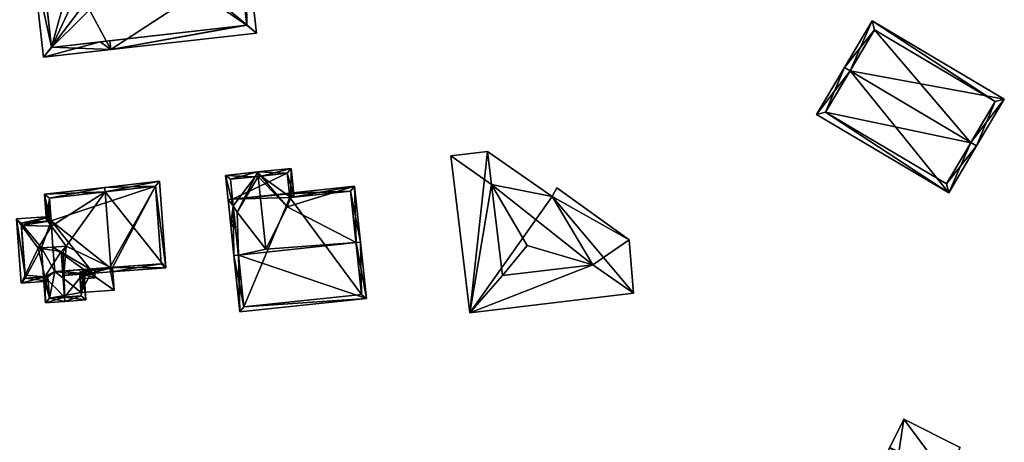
# Model space of a CAD drawing. Header units: inches. Extents: x 2523744 to 2528136, y 1148995 to 1152010.
# Tile 227 of 256: x 2527259 to 2527370, y 1151783 to 1151831. Entities that reach past the tile are written whole.
import ezdxf

# ---------------------------------------------------------------- set-up
doc = ezdxf.new("R2010")
doc.units = ezdxf.units.IN
doc.header["$MEASUREMENT"] = 0
doc.layers.add('Gebaeude Einzelhaus', color=10, linetype='Continuous')

msp = doc.modelspace()

# ---------------------------------------------------------------- meshes
at = {"layer": 'Gebaeude Einzelhaus'}
mesh = msp.add_polyface(dxfattribs=at)
corners = [(2527284.478, 1151830.052, 412.654), (2527284.334, 1151840.17, 412.203), (2527283.455, 1151839.045, 412.654), (2527285.589, 1151829.129, 412.203), (2527279.598, 1151834.105, 414.636), (2527262.458, 1151827.551, 412.655), (2527261.581, 1151826.4, 412.203), (2527269.143, 1151827.26, 412.203), (2527266.304, 1151832.595, 414.636), (2527261.435, 1151836.542, 412.654), (2527261.32, 1151837.554, 412.203), (2527260.326, 1151837.441, 412.203), (2527266.9, 1151838.188, 412.203), (2527266.919, 1151838.026, 412.275), (2527266.997, 1151837.283, 412.607), (2527266.997, 1151837.281, 412.607), (2527264.311, 1151834.211, 413.825), (2527267.966, 1151828.132, 412.635), (2527262.463, 1151827.506, 412.635), (2527267.968, 1151828.132, 412.635), (2527284.483, 1151830.01, 412.636), (2527283.453, 1151839.064, 412.646), (2527267.006, 1151837.195, 412.646), (2527262.458, 1151827.55, 412.655), (2527260.294, 1151846.58, 412.654), (2527259.183, 1151847.503, 412.203), (2527263.178, 1151844.185, 413.825), (2527268.001, 1151837.308, 412.203), (2527266.744, 1151848.361, 412.203), (2527265.793, 1151847.247, 412.636), (2527267.006, 1151837.195, 412.607), (2527269.03, 1151828.253, 412.203), (2527260.294, 1151846.581, 412.654), (2527266.919, 1151838.026, 412.604), (2527265.863, 1151847.255, 412.607), (2527260.289, 1151846.621, 412.636), (2527261.32, 1151837.554, 396.554), (2527262.463, 1151827.506, 396.554), (2527284.483, 1151830.01, 396.554), (2527283.453, 1151839.064, 396.554), (2527272.911, 1151837.866, 402.497), (2527267.006, 1151837.195, 402.497), (2527272.911, 1151837.866, 396.554), (2527266.919, 1151838.026, 402.497), (2527266.9, 1151838.188, 402.497), (2527267.006, 1151837.195, 396.554), (2527266.919, 1151838.026, 396.554), (2527266.9, 1151838.188, 396.554), (2527266.047, 1151845.643, 402.497), (2527265.863, 1151847.255, 396.554), (2527266.047, 1151845.643, 396.554), (2527260.289, 1151846.621, 396.554)]
mesh.append_faces([[corners[k] for k in face] for face in [(25, 35, 32), (34, 29, 28), (28, 29, 25), (25, 29, 35), (14, 30, 15), (14, 27, 30), (27, 34, 28), (14, 33, 27), (27, 33, 34), (31, 7, 19), (9, 11, 32), (32, 11, 25), (29, 24, 26), (29, 25, 24), (29, 28, 25), (19, 7, 31), (27, 15, 30), (27, 26, 15), (15, 26, 16), (27, 29, 26), (27, 28, 29), (26, 9, 16), (24, 11, 26), (26, 11, 9), (24, 25, 11), (23, 18, 6), (23, 11, 9), (23, 6, 11), (9, 11, 10), (1, 2, 21), (14, 22, 15), (13, 21, 14), (14, 21, 22), (13, 12, 21), (21, 12, 1), (0, 3, 20), (7, 20, 3), (7, 19, 20), (7, 17, 19), (7, 6, 17), (17, 6, 18), (2, 1, 0), (0, 1, 3), (5, 11, 6), (5, 9, 11), (5, 16, 9), (5, 8, 16), (4, 15, 8), (8, 15, 16), (4, 14, 15), (4, 13, 14), (2, 12, 4), (4, 12, 13), (2, 1, 12), (9, 10, 11), (5, 7, 8), (8, 7, 4), (4, 7, 0), (0, 7, 3), (5, 6, 7), (0, 2, 4), (3, 1, 0), (0, 1, 2)]], dxfattribs={"color": 13})
mesh.append_faces([[corners[k] for k in face] for face in [(50, 51, 49), (47, 36, 50), (50, 36, 51), (32, 10, 9), (32, 51, 10), (10, 51, 36), (32, 35, 51), (29, 34, 35), (35, 34, 51), (51, 34, 49), (49, 48, 50), (48, 12, 44), (12, 33, 13), (49, 34, 48), (48, 34, 12), (12, 34, 33), (14, 13, 33), (45, 36, 46), (46, 36, 47), (42, 37, 45), (45, 37, 36), (42, 38, 37), (42, 39, 38), (30, 15, 22), (30, 13, 15), (15, 13, 14), (30, 41, 13), (13, 41, 43), (13, 43, 12), (12, 43, 44), (40, 39, 42), (40, 21, 39), (40, 30, 21), (21, 30, 22), (40, 41, 30), (21, 2, 39), (2, 0, 39), (39, 0, 38), (0, 20, 38), (19, 38, 20), (17, 37, 19), (19, 37, 38), (17, 18, 37), (9, 37, 23), (23, 37, 18), (10, 36, 9), (9, 36, 37)]], dxfattribs={"color": 41})
mesh = msp.add_polyface(dxfattribs=at)
corners = [(2527366.145, 1151816.794, 410.96), (2527363.639, 1151811.099, 408.048), (2527366.79, 1151816.411, 410.96), (2527352.526, 1151824.87, 410.96), (2527348.73, 1151819.939, 408.048), (2527351.881, 1151825.253, 410.96), (2527369.911, 1151821.676, 408.048), (2527355.003, 1151830.518, 408.048), (2527349.758, 1151820.201, 408.401), (2527363.376, 1151812.126, 408.401), (2527368.884, 1151821.414, 408.404), (2527366.118, 1151816.748, 410.935), (2527355.265, 1151829.49, 408.405), (2527366.118, 1151816.748, 393.24), (2527368.884, 1151821.414, 393.24), (2527355.265, 1151829.49, 393.24), (2527349.758, 1151820.201, 393.24), (2527363.376, 1151812.126, 393.24)]
mesh.append_faces([[corners[k] for k in face] for face in [(3, 8, 5), (12, 3, 5), (10, 12, 7), (7, 12, 5), (6, 10, 7), (0, 10, 2), (2, 9, 11), (11, 0, 2), (2, 10, 6), (8, 9, 1), (1, 9, 2), (5, 8, 4), (4, 8, 1), (3, 7, 5), (2, 6, 0), (0, 6, 3), (3, 6, 7), (4, 3, 5), (4, 1, 3), (3, 1, 0), (0, 1, 2)]], dxfattribs={"color": 13})
mesh.append_faces([[corners[k] for k in face] for face in [(13, 15, 14), (13, 16, 15), (13, 17, 16), (9, 17, 13), (9, 13, 11), (16, 17, 8), (8, 17, 9), (15, 16, 3), (3, 16, 8), (12, 15, 3), (14, 15, 10), (10, 15, 12), (13, 14, 10), (0, 13, 10), (11, 13, 0)]], dxfattribs={"color": 41})
mesh = msp.add_polyface(dxfattribs=at)
corners = [(2527319.458, 1151811.67, 409.203), (2527318.915, 1151810.71, 409.211), (2527327.594, 1151805.81, 409.203), (2527311.649, 1151815.763, 409.203), (2527312.095, 1151812.05, 410.198), (2527323.508, 1151802.991, 410.198), (2527307.499, 1151815.264, 409.203), (2527309.626, 1151797.559, 409.203), (2527313.33, 1151801.769, 410.198), (2527328.104, 1151799.779, 409.203), (2527316.105, 1151805.16, 410.64), (2527307.499, 1151815.264, 394.406), (2527311.649, 1151815.763, 394.406), (2527309.626, 1151797.559, 394.406), (2527328.104, 1151799.779, 394.406), (2527327.594, 1151805.81, 394.406), (2527319.458, 1151811.67, 394.406), (2527318.915, 1151810.71, 394.406)]
mesh.append_faces([[corners[k] for k in face] for face in [(8, 5, 10), (4, 8, 10), (5, 4, 10), (9, 2, 5), (7, 5, 8), (7, 9, 5), (6, 7, 4), (4, 7, 8), (3, 6, 4), (1, 4, 5), (2, 1, 5), (1, 3, 4), (0, 1, 2)]], dxfattribs={"color": 13})
mesh.append_faces([[corners[k] for k in face] for face in [(14, 17, 15), (15, 17, 16), (14, 13, 17), (17, 13, 12), (12, 13, 11), (3, 17, 12), (3, 1, 17), (1, 0, 17), (17, 0, 16), (0, 2, 16), (16, 2, 15), (2, 9, 15), (15, 9, 14), (9, 7, 14), (14, 7, 13), (7, 6, 13), (13, 6, 11), (6, 3, 11), (11, 3, 12)]], dxfattribs={"color": 41})
mesh = msp.add_polyface(dxfattribs=at)
corners = [(2527282.952, 1151809.651, 405.624), (2527282.873, 1151810.4, 405.307), (2527282.376, 1151810.348, 405.307), (2527283.042, 1151804.037, 407.972), (2527283.539, 1151804.089, 407.972), (2527283.399, 1151808.929, 405.945), (2527286.627, 1151804.744, 407.835), (2527296.807, 1151805.49, 407.972), (2527289.442, 1151810.59, 405.517), (2527289.29, 1151811.077, 405.307), (2527289.298, 1151811.005, 405.337), (2527296.638, 1151811.852, 405.307), (2527289.34, 1151810.579, 405.517), (2527289.04, 1151809.525, 405.944), (2527297.303, 1151805.542, 407.972), (2527283.71, 1151797.698, 405.659), (2527297.972, 1151799.203, 405.659), (2527296.193, 1151811.303, 405.517), (2527284.155, 1151798.248, 405.841), (2527297.423, 1151799.648, 405.84), (2527285.759, 1151812.962, 407.732), (2527285.436, 1151812.928, 407.517), (2527285.707, 1151813.46, 407.726), (2527282.675, 1151807.51, 405.386), (2527283.224, 1151807.072, 405.724), (2527283.092, 1151808.328, 405.708), (2527282.088, 1151813.078, 405.03), (2527286.098, 1151812.998, 407.517), (2527289.837, 1151810.632, 405.236), (2527289.497, 1151813.859, 405.03), (2527283.173, 1151807.563, 405.386), (2527289.298, 1151811.005, 405.561), (2527289.052, 1151813.31, 405.416), (2527289.34, 1151810.579, 405.59), (2527282.638, 1151812.633, 405.433), (2527282.873, 1151810.4, 393.357), (2527284.155, 1151798.248, 393.357), (2527297.423, 1151799.648, 393.357), (2527296.193, 1151811.303, 393.357), (2527289.34, 1151810.579, 393.357), (2527289.298, 1151811.005, 393.357), (2527289.29, 1151811.077, 393.357), (2527289.052, 1151813.31, 393.357), (2527282.638, 1151812.633, 393.357)]
mesh.append_faces([[corners[k] for k in face] for face in [(20, 21, 22), (20, 22, 27), (34, 22, 21), (0, 26, 34), (34, 26, 22), (25, 23, 0), (0, 23, 26), (28, 32, 29), (29, 32, 22), (22, 32, 27), (33, 31, 8), (8, 31, 28), (28, 31, 32), (23, 25, 24), (23, 24, 30), (8, 27, 13), (8, 29, 27), (27, 29, 22), (8, 28, 29), (20, 27, 22), (20, 13, 27), (20, 6, 13), (21, 0, 5), (0, 23, 25), (21, 26, 0), (0, 26, 23), (21, 22, 26), (23, 24, 25), (21, 20, 22), (21, 5, 20), (20, 5, 6), (10, 8, 12), (10, 17, 8), (16, 19, 14), (14, 19, 7), (4, 18, 3), (3, 18, 15), (15, 18, 16), (16, 18, 19), (2, 0, 3), (3, 0, 4), (2, 1, 0), (9, 17, 10), (17, 14, 7), (9, 11, 17), (17, 11, 14), (4, 16, 7), (7, 16, 14), (3, 15, 4), (4, 15, 16), (11, 7, 14), (11, 13, 7), (7, 13, 6), (11, 8, 13), (8, 10, 12), (11, 9, 8), (8, 9, 10), (4, 7, 6), (5, 4, 6), (4, 5, 0), (0, 3, 4), (0, 2, 3), (0, 1, 2)]], dxfattribs={"color": 13})
mesh.append_faces([[corners[k] for k in face] for face in [(41, 35, 42), (42, 35, 43), (35, 1, 43), (43, 1, 34), (34, 1, 0), (27, 21, 20), (27, 34, 21), (27, 32, 34), (34, 32, 43), (43, 32, 42), (31, 9, 32), (32, 9, 42), (42, 9, 41), (31, 10, 9), (33, 12, 31), (31, 12, 10), (8, 12, 33), (36, 39, 37), (37, 39, 38), (36, 35, 39), (39, 35, 40), (40, 35, 41), (12, 39, 10), (10, 39, 40), (10, 40, 9), (9, 40, 41), (8, 39, 12), (17, 38, 8), (8, 38, 39), (7, 37, 17), (17, 37, 38), (7, 19, 37), (19, 18, 37), (37, 18, 36), (0, 36, 4), (4, 36, 18), (0, 35, 36), (0, 1, 35)]], dxfattribs={"color": 41})
mesh = msp.add_polyface(dxfattribs=at)
corners = [(2527268.527, 1151811.224, 408.355), (2527275.35, 1151802.626, 404.152), (2527274.64, 1151812.414, 404.152), (2527269.148, 1151802.675, 408.355), (2527269.184, 1151802.179, 408.355), (2527268.491, 1151811.723, 408.355), (2527263.915, 1151801.797, 405.108), (2527264.101, 1151805.091, 405.369), (2527263.878, 1151802.295, 405.108), (2527261.69, 1151810.959, 404.152), (2527262.453, 1151807.348, 404.459), (2527262.043, 1151807.911, 404.233), (2527261.912, 1151807.901, 404.152), (2527262.132, 1151807.788, 404.282), (2527263.732, 1151804.319, 405.108), (2527274.815, 1151803.089, 404.492), (2527274.179, 1151811.859, 404.492), (2527269.028, 1151802.666, 408.281), (2527262.224, 1151810.516, 404.46), (2527266.833, 1151802.508, 404.342), (2527266.833, 1151802.508, 401.525), (2527269.356, 1151802.69, 401.525), (2527274.815, 1151803.089, 396.207), (2527269.356, 1151802.69, 396.207), (2527265.536, 1151802.414, 404.397), (2527266.743, 1151802.501, 404.396), (2527274.179, 1151811.859, 396.207), (2527262.224, 1151810.516, 396.207), (2527262.411, 1151807.937, 404.233), (2527262.411, 1151807.937, 396.207), (2527266.106, 1151802.455, 396.207), (2527262.825, 1151802.219, 396.207), (2527262.625, 1151804.984, 396.207), (2527266.833, 1151802.508, 396.207), (2527269.028, 1151802.666, 396.207)]
mesh.append_faces([[corners[k] for k in face] for face in [(12, 18, 11), (11, 18, 13), (13, 18, 10), (18, 5, 0), (12, 9, 18), (18, 9, 5), (6, 17, 4), (4, 17, 3), (6, 8, 17), (1, 16, 2), (2, 16, 5), (5, 16, 0), (3, 15, 4), (4, 15, 1), (1, 15, 16), (8, 7, 14), (10, 9, 13), (13, 9, 11), (11, 9, 12), (7, 0, 10), (10, 0, 9), (9, 0, 5), (6, 3, 8), (8, 3, 7), (7, 3, 0), (6, 4, 3), (0, 2, 5), (4, 1, 3), (3, 1, 0), (0, 1, 2)]], dxfattribs={"color": 13})
mesh.append_faces([[corners[k] for k in face] for face in [(34, 26, 23), (23, 26, 22), (33, 29, 34), (34, 29, 26), (26, 29, 27), (30, 32, 33), (33, 32, 29), (30, 31, 32), (28, 27, 29), (10, 18, 28), (28, 18, 27), (18, 26, 27), (0, 16, 18), (18, 16, 26), (16, 15, 26), (26, 15, 22), (19, 17, 25), (25, 17, 24), (24, 17, 8), (19, 21, 17), (17, 21, 15), (15, 21, 22), (22, 21, 23), (19, 20, 21), (3, 17, 15)]], dxfattribs={"color": 41})
mesh = msp.add_polyface(dxfattribs=at)
corners = [(2527263.878, 1151802.295, 405.108), (2527263.732, 1151804.319, 405.108), (2527263.563, 1151804.497, 405.175), (2527263.935, 1151799.354, 405.175), (2527266.355, 1151799.029, 404.152), (2527263.971, 1151798.855, 405.175), (2527265.994, 1151801.931, 404.216), (2527266.143, 1151801.942, 404.152), (2527265.536, 1151802.414, 404.397), (2527261.704, 1151801.62, 404.216), (2527261.566, 1151801.61, 404.152), (2527261.778, 1151798.696, 404.152), (2527265.82, 1151799.491, 404.366), (2527265.645, 1151801.906, 404.366), (2527262.24, 1151799.231, 404.384), (2527262.065, 1151801.646, 404.385), (2527260.971, 1151804.864, 405.369), (2527259.483, 1151801.819, 404.342), (2527264.101, 1151805.091, 405.369), (2527259.046, 1151800.925, 404.041), (2527262.101, 1151801.147, 404.041), (2527262.065, 1151801.646, 404.216), (2527265.681, 1151801.408, 404.041), (2527267.405, 1151801.533, 404.041), (2527265.645, 1151801.906, 404.216), (2527266.844, 1151802.353, 404.342), (2527266.743, 1151802.501, 404.396), (2527258.521, 1151808.156, 404.041), (2527259.077, 1151807.409, 404.342), (2527267.332, 1151802.544, 404.041), (2527266.833, 1151802.508, 404.342), (2527262.453, 1151807.348, 404.459), (2527262.411, 1151807.937, 404.233), (2527262.375, 1151808.436, 404.041), (2527259.509, 1151801.46, 404.216), (2527266.87, 1151801.995, 404.216), (2527259.056, 1151807.694, 404.233), (2527262.043, 1151807.911, 404.233), (2527262.065, 1151801.646, 396.207), (2527261.566, 1151801.61, 396.207), (2527262.24, 1151799.231, 396.207), (2527265.82, 1151799.491, 396.207), (2527265.794, 1151799.847, 401.525), (2527265.645, 1151801.906, 401.525), (2527265.794, 1151799.847, 396.207), (2527266.143, 1151801.942, 401.525), (2527262.825, 1151802.219, 396.207), (2527261.328, 1151804.89, 396.207), (2527262.625, 1151804.984, 396.207), (2527265.645, 1151801.906, 396.207), (2527266.106, 1151802.455, 396.207), (2527266.143, 1151801.942, 396.207), (2527266.87, 1151801.995, 401.525), (2527266.833, 1151802.508, 401.525), (2527259.056, 1151807.694, 396.207), (2527262.411, 1151807.937, 396.207), (2527259.509, 1151801.46, 396.207), (2527266.87, 1151801.995, 396.207), (2527266.833, 1151802.508, 396.207)]
mesh.append_faces([[corners[k] for k in face] for face in [(36, 28, 27), (37, 33, 32), (37, 36, 33), (33, 36, 27), (23, 25, 29), (29, 25, 30), (35, 22, 6), (6, 22, 24), (35, 23, 22), (35, 25, 23), (27, 17, 19), (27, 28, 17), (34, 19, 17), (9, 20, 34), (34, 20, 19), (9, 21, 20), (28, 33, 27), (28, 32, 33), (28, 31, 32), (28, 16, 31), (31, 16, 18), (25, 30, 26), (25, 29, 30), (25, 23, 29), (27, 17, 28), (28, 17, 16), (27, 19, 17), (6, 26, 8), (6, 25, 26), (6, 23, 25), (24, 22, 6), (6, 22, 23), (18, 2, 1), (9, 20, 21), (9, 19, 20), (9, 17, 19), (18, 16, 2), (2, 16, 9), (9, 16, 17), (15, 14, 9), (9, 14, 10), (10, 14, 11), (11, 14, 5), (5, 14, 3), (5, 12, 4), (4, 12, 7), (7, 12, 6), (6, 12, 13), (5, 3, 12), (9, 3, 2), (9, 11, 3), (3, 11, 5), (9, 10, 11), (0, 6, 8), (6, 4, 7), (0, 3, 6), (6, 3, 4), (4, 3, 5), (0, 2, 3), (0, 1, 2)]], dxfattribs={"color": 13})
mesh.append_faces([[corners[k] for k in face] for face in [(48, 47, 55), (55, 47, 54), (54, 47, 56), (56, 47, 39), (51, 50, 57), (57, 50, 58), (34, 10, 9), (34, 56, 10), (10, 56, 39), (17, 56, 34), (28, 54, 17), (17, 54, 56), (28, 36, 54), (54, 37, 55), (55, 37, 32), (54, 36, 37), (35, 30, 25), (52, 53, 35), (35, 53, 30), (6, 7, 35), (35, 7, 52), (52, 7, 45), (49, 50, 51), (44, 46, 49), (49, 46, 50), (46, 47, 48), (46, 39, 47), (46, 38, 39), (44, 40, 46), (46, 40, 38), (44, 41, 40), (24, 6, 13), (24, 7, 6), (24, 43, 7), (7, 43, 45), (42, 41, 44), (42, 12, 41), (42, 24, 12), (12, 24, 13), (42, 43, 24), (12, 40, 41), (3, 14, 12), (12, 14, 40), (21, 14, 15), (21, 40, 14), (21, 38, 40), (9, 21, 15), (9, 10, 21), (21, 10, 38), (38, 10, 39)]], dxfattribs={"color": 41})
mesh = msp.add_polyface(dxfattribs=at)
corners = [(2527266.87, 1151801.995, 401.525), (2527265.794, 1151799.847, 401.525), (2527269.544, 1151800.119, 401.525), (2527266.143, 1151801.942, 401.525), (2527265.645, 1151801.906, 401.525), (2527269.356, 1151802.69, 401.525), (2527266.833, 1151802.508, 401.525), (2527269.356, 1151802.69, 396.207), (2527269.544, 1151800.119, 396.207), (2527265.794, 1151799.847, 396.207), (2527265.645, 1151801.906, 396.207), (2527266.143, 1151801.942, 396.207), (2527266.87, 1151801.995, 396.207), (2527269.028, 1151802.666, 396.207), (2527266.833, 1151802.508, 396.207)]
mesh.append_faces([[corners[k] for k in face] for face in [(0, 5, 6), (0, 2, 5), (4, 1, 3), (3, 1, 0), (0, 1, 2)]], dxfattribs={"color": 13})
mesh.append_faces([[corners[k] for k in face] for face in [(8, 13, 7), (9, 12, 8), (8, 12, 13), (13, 12, 14), (9, 11, 12), (9, 10, 11), (9, 8, 1), (1, 8, 2), (8, 7, 2), (2, 7, 5)]], dxfattribs={"color": 41})
mesh = msp.add_polyface(dxfattribs=at)
corners = [(2527358.599, 1151785.573, 398.999), (2527356.991, 1151782.386, 398.999), (2527363.321, 1151779.191, 398.999), (2527364.93, 1151782.378, 398.999), (2527357.533, 1151778.608, 398.999), (2527362.471, 1151777.506, 398.999), (2527356.141, 1151780.703, 398.999), (2527357.57, 1151778.574, 398.999), (2527359.359, 1151776.962, 398.999), (2527359.374, 1151776.949, 398.999), (2527360.428, 1151775.479, 398.999), (2527360.61, 1151774.509, 398.999), (2527359.369, 1151771.361, 398.999), (2527355.708, 1151779.846, 398.999), (2527360.433, 1151774.154, 398.999), (2527359.107, 1151771.493, 398.999), (2527356.991, 1151782.386, 399.861), (2527363.888, 1151776.79, 399.861), (2527364.739, 1151778.476, 399.861), (2527356.141, 1151780.703, 399.861), (2527362.471, 1151777.506, 392.066), (2527364.93, 1151782.378, 390.321), (2527363.321, 1151779.191, 390.321), (2527362.471, 1151777.506, 390.321), (2527359.369, 1151771.361, 390.321), (2527358.599, 1151785.573, 390.321), (2527355.708, 1151779.846, 390.321), (2527359.107, 1151771.493, 390.321), (2527360.433, 1151774.154, 390.321), (2527360.61, 1151774.509, 390.321), (2527360.428, 1151775.479, 390.321), (2527359.374, 1151776.949, 390.321), (2527357.533, 1151778.608, 390.321), (2527364.739, 1151778.476, 390.321), (2527363.888, 1151776.79, 390.321)]
mesh.append_faces([[corners[k] for k in face] for face in [(19, 17, 16), (16, 17, 18), (12, 14, 15), (12, 11, 14), (4, 6, 13), (12, 5, 11), (11, 5, 10), (10, 5, 9), (9, 5, 8), (8, 5, 7), (7, 5, 4), (4, 5, 6), (0, 2, 3), (0, 1, 2)]], dxfattribs={"color": 13})
mesh.append_faces([[corners[k] for k in face] for face in [(23, 33, 34), (23, 22, 33), (18, 17, 33), (33, 17, 34), (34, 20, 23), (5, 19, 6), (34, 17, 20), (20, 17, 5), (5, 17, 19), (16, 1, 19), (19, 1, 6), (16, 2, 1), (2, 33, 22), (16, 18, 2), (2, 18, 33), (22, 25, 21), (22, 32, 25), (25, 32, 26), (23, 31, 22), (22, 31, 32), (23, 30, 31), (24, 29, 23), (23, 29, 30), (24, 28, 29), (24, 27, 28), (24, 12, 27), (27, 12, 15), (1, 26, 6), (6, 26, 13), (1, 25, 26), (1, 0, 25), (0, 3, 25), (25, 3, 21), (12, 20, 5), (20, 12, 24), (23, 20, 24), (3, 20, 21), (21, 20, 22), (3, 2, 20)]], dxfattribs={"color": 41})

doc.saveas('drawing.dxf')
